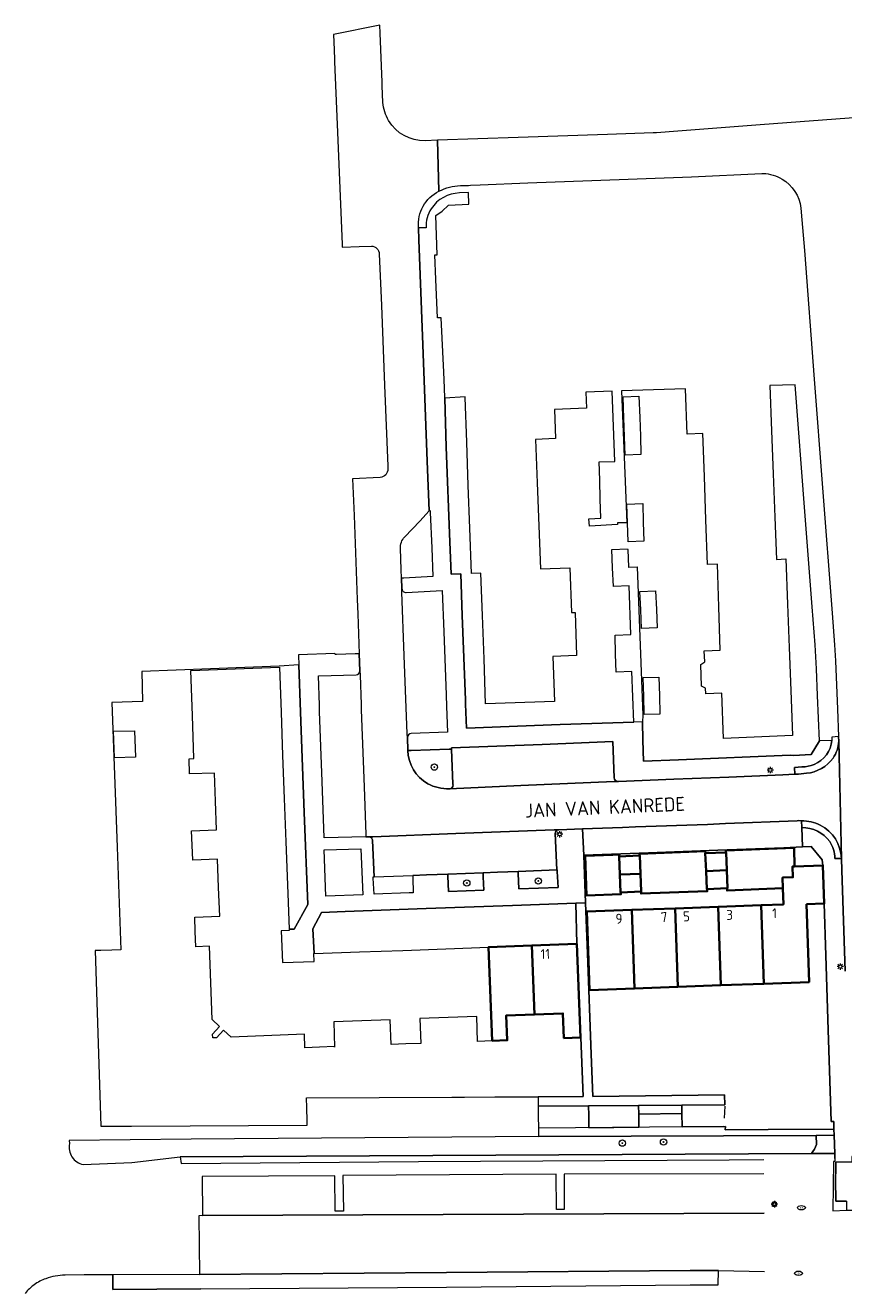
# Model space of a CAD drawing. Header units: metres. Extents: x 97476 to 98458, y 435938 to 436449.
# Tile 20 of 55: x 97880 to 97983, y 436270 to 436429. Entities that reach past the tile are written whole.
import ezdxf
from ezdxf.enums import TextEntityAlignment as Align

# ---------------------------------------------------------------- set-up
doc = ezdxf.new("R2010")
doc.units = ezdxf.units.M
for name, color, linetype, lineweight in [('B-WE-GR-BEPLANTING_CULTUUR_HEESTERS-GV', 252, 'Continuous', 18), ('B-WE-GR-BOOM-S', 252, 'Continuous', 18), ('B-WE-GR-GROENVOORZIENING-GV', 252, 'Continuous', 18), ('B-WE-IE-MEUBILAIR_WEGMEUBILAIR-S', 252, 'Continuous', 18), ('B-WE-IE-TERREINAFSCHEIDING_KUNSTMATIG_HEKWERK-G', 252, 'IE-TERREINAFSCHEIDING-KUNSTMATIG', 18), ('B-WE-KL-ET_LS_OV_LICHTMAST-S', 1, 'Continuous', 18), ('B-WE-KL-WATER-S', 252, 'Continuous', 18), ('B-WE-OG-BEBOUWING-GV', 4, 'Continuous', 35), ('B-WE-OG-BEBOUWING_HUISNUMMER-T25-500', 7, 'Continuous', 25), ('B-WE-OG-BEBOUWING_STRAATNAAM-T35-500', 2, 'Continuous', 35), ('B-WE-OG-TERREIN_ERF-GV', 252, 'Continuous', 18), ('B-WE-VH-OPENVERHARDING_TEGEL-GV', 252, 'Continuous', 18), ('B-WE-VH-VERHARDING_BETONSTRAATSTEEN-GV', 252, 'Continuous', 18), ('B-WE-VH-VERHARDING_TEGEL-GV', 252, 'Continuous', 18)]:
    doc.layers.add(name, color=color, linetype=linetype, lineweight=lineweight)
doc.styles.add('NLCS-ISO', font='NLCS-ISO.ttf')
doc.styles.add('NLCS-ISO-M500-T25', font='NLCS-ISO.ttf', dxfattribs={"height": 1.25})
doc.styles.add('NLCS-ISO-M500-T35', font='NLCS-ISO.ttf', dxfattribs={"height": 1.75})
doc.linetypes.add('IE-TERREINAFSCHEIDING-KUNSTMATIG', pattern='A,4,[82,NLCS.SHX,S=0.75,R=90,X=0,Y=0],4,-2', length=10)

# ---------------------------------------------------------------- blocks, each defined once
blk = doc.blocks.new('SKL-ET_OV_LICHTMAST-SO')
at = {"color": 0, "linetype": 'ByBlock', "lineweight": 18}
for points in [[(-1.25, 0), (-2, 0)], [(-1.41, 1.41), (-0.88, 0.88)], [(0, 2), (0, 1.25)], [(0.88, 0.88), (1.41, 1.41)], [(2, 0), (1.25, 0)], [(-1.41, -1.41), (-0.88, -0.88)], [(0, -1.25), (0, -2)], [(0.88, -0.88), (1.41, -1.41)]]:
    blk.add_lwpolyline(points, dxfattribs=at)
blk.add_circle((0, 0), 1, dxfattribs=at)
blk = doc.blocks.new('SIE-WEG_PAAL_VERKEERSBORD-SO')
at = {"color": 0, "linetype": 'ByBlock', "lineweight": 18}
blk.add_circle((0, 0), 1.5, dxfattribs=at)
at = {"color": 0, "linetype": 'ByBlock', "lineweight": 18, "style": 'NLCS-ISO'}
blk.add_text('vb', height=1.5, dxfattribs=at).set_placement((0, 0.13), align=Align.MIDDLE_CENTER)
blk = doc.blocks.new('SKL-WATER_DRAINAGEPUT-SO')
at = {"color": 0, "linetype": 'ByBlock', "lineweight": 18}
blk.add_ellipse((0, 0), major_axis=(2.5, 0), ratio=0.54, dxfattribs=at)
at = {"color": 0, "linetype": 'ByBlock', "lineweight": 18, "style": 'NLCS-ISO'}
blk.add_text('dr', height=1.5, dxfattribs=at).set_placement((0.12, 0.19), align=Align.MIDDLE_CENTER)
blk = doc.blocks.new('SGR-BOOM_01-SO')
at = {"linetype": 'ByBlock', "lineweight": 18}
h = blk.add_hatch(color=0, dxfattribs=at)
h.dxf.hatch_style = 1
edge = h.paths.add_edge_path()
edge.add_arc((0, 0), 0.25, 0, 360)
at = {"color": 0, "linetype": 'ByBlock', "lineweight": 18}
for radius in [2, 0.25]:
    blk.add_circle((0, 0), radius, dxfattribs=at)

msp = doc.modelspace()

# ---------------------------------------------------------------- linework, layer by layer
at = {"layer": 'B-WE-GR-BEPLANTING_CULTUUR_HEESTERS-GV'}
msp.add_lwpolyline([(97956.97, 436292.47), (97956.98, 436290.85), (97950.74, 436290.79), (97950.73, 436292.37), (97950.71, 436293.52), (97944.39, 436293.47), (97944.4, 436292.27), (97944.42, 436290.73), (97944.43, 436289.67), (97979.18, 436289.83), (97981.44, 436289.84), (97981.41, 436290.62), (97973.19, 436290.55), (97967.78, 436290.53), (97967.82, 436290.95), (97962.42, 436290.9), (97962.39, 436292.55)], close=True, dxfattribs=at)
at = {"layer": 'B-WE-GR-GROENVOORZIENING-GV'}
for p, q in [((97978.58, 436287.55), (97899.59, 436287.16)), ((97899.59, 436287.16), (97899.7, 436286.3)), ((97899.7, 436286.3), (97929.43, 436286.57)), ((97929.43, 436286.57), (97968.28, 436286.77)), ((97968.28, 436286.77), (97972.63, 436286.81)), ((97981.5, 436287.57), (97978.58, 436287.55)), ((97981.52, 436286.92), (97981.5, 436287.57))]:
    msp.add_line(p, q, dxfattribs=at)
for points in [[(97933.73, 436333.75), (97933.54, 436338.15), (97933.26, 436338.14), (97928.48, 436337.98), (97928.08, 436337.97)], [(97979.23, 436288.68), (97979.18, 436289.83), (97944.43, 436289.67), (97939.01, 436289.63), (97900.98, 436289.37), (97885.72, 436289.2), (97885.74, 436288.8)], [(97978.58, 436287.55), (97981.5, 436287.57), (97981.44, 436289.84), (97979.18, 436289.83), (97979.23, 436288.68)], [(97887.47, 436286.17), (97893.56, 436286.44), (97899.59, 436287.16)], [(97899.59, 436287.16), (97978.58, 436287.55)]]:
    msp.add_lwpolyline(points, dxfattribs=at)
for points in [[(97928.08, 436337.97, 0.266622), (97930.58, 436333.81)], [(97930.58, 436333.81, 0.127922), (97933.28, 436333.17)], [(97933.28, 436333.17, 0.462869), (97933.73, 436333.75)], [(97885.74, 436288.8, 0.415682), (97887.47, 436286.17)], [(97979.23, 436288.68, -0.089054), (97978.58, 436287.55)], [(97978.58, 436287.55, 0.089054), (97979.23, 436288.68)]]:
    msp.add_lwpolyline(points, format="xyb", dxfattribs=at)
for points in [[(97933.08, 436322.51), (97933.09, 436322.24), (97933.16, 436320.32), (97937.59, 436320.48), (97937.52, 436322.17), (97937.5, 436322.68)], [(97946.79, 436323.03), (97946.71, 436323.03), (97941.88, 436322.84), (97941.89, 436322.58), (97941.98, 436320.65), (97946.88, 436320.83), (97946.79, 436322.83)], [(97956.96, 436293.56), (97956.97, 436292.47), (97962.39, 436292.55), (97962.37, 436293.6)]]:
    msp.add_lwpolyline(points, close=True, dxfattribs=at)
at = {"layer": 'B-WE-IE-TERREINAFSCHEIDING_KUNSTMATIG_HEKWERK-G', "ltscale": 0.2}
for points in [[(97967.74, 436293.49), (97967.67, 436291.97)], [(97967.6, 436290.95), (97944.42, 436290.73)]]:
    msp.add_lwpolyline(points, dxfattribs=at)
at = {"layer": 'B-WE-OG-BEBOUWING-GV'}
for points in [[(97976.41, 436325.8), (97967.86, 436325.46), (97967.87, 436325.45), (97967.88, 436325.21), (97967.91, 436325.21), (97968.01, 436322.99), (97968.1, 436320.75), (97968.03, 436320.75), (97968.04, 436320.45), (97975.02, 436320.74), (97974.97, 436322.07), (97976.27, 436322.12), (97976.22, 436323.46), (97976.46, 436323.47), (97976.41, 436325.77)], [(97954.7, 436320.22), (97954.61, 436322.46), (97954.52, 436324.72), (97954.52, 436324.72), (97954.52, 436324.95), (97953.74, 436324.92), (97950.27, 436324.81), (97950.27, 436324.79), (97950.46, 436319.82), (97954.74, 436319.98), (97954.73, 436320.22)], [(97954.52, 436324.72), (97954.52, 436324.72), (97954.61, 436322.46), (97957.21, 436322.56), (97957.12, 436324.82), (97957.09, 436324.82)], [(97957.08, 436325.05), (97957.09, 436324.82), (97957.12, 436324.82), (97957.21, 436322.56), (97957.3, 436320.32), (97957.27, 436320.32), (97957.28, 436320.07), (97965.55, 436320.36), (97965.54, 436320.64), (97965.51, 436320.64), (97965.41, 436322.88), (97965.31, 436325.12), (97965.32, 436325.12), (97965.31, 436325.36), (97965.31, 436325.37), (97957.08, 436325.06)], [(97965.41, 436322.88), (97968.01, 436322.99), (97967.91, 436325.21), (97967.88, 436325.21), (97965.32, 436325.12), (97965.31, 436325.12)], [(97954.61, 436322.46), (97954.7, 436320.22), (97954.73, 436320.22), (97957.27, 436320.32), (97957.3, 436320.32), (97957.21, 436322.56)], [(97965.51, 436320.64), (97965.54, 436320.64), (97968.03, 436320.75), (97968.1, 436320.75), (97968.01, 436322.99), (97965.41, 436322.88)], [(97977.95, 436318.74), (97980.19, 436318.82), (97980.02, 436323.59), (97976.46, 436323.47), (97976.22, 436323.46), (97976.27, 436322.12), (97974.97, 436322.07), (97975.02, 436320.74), (97975.09, 436318.71), (97972.31, 436318.61), (97972.65, 436308.8), (97978.29, 436309)], [(97956.11, 436318.02), (97950.47, 436317.82), (97950.81, 436308), (97956.45, 436308.21)], [(97961.52, 436318.22), (97956.11, 436318.02), (97956.45, 436308.21), (97961.86, 436308.4)], [(97961.52, 436318.22), (97961.86, 436308.4), (97967.25, 436308.6), (97966.91, 436318.41)], [(97972.65, 436308.8), (97972.31, 436318.61), (97966.91, 436318.41), (97967.25, 436308.6)], [(97943.59, 436313.57), (97938.19, 436313.37), (97938.65, 436301.66), (97940.52, 436301.73), (97940.4, 436304.83), (97943.93, 436304.96)], [(97949.24, 436313.78), (97943.59, 436313.57), (97943.93, 436304.96), (97947.5, 436305.09), (97947.61, 436301.99), (97949.7, 436302.07)]]:
    msp.add_lwpolyline(points, close=True, dxfattribs=at)
at = {"layer": 'B-WE-OG-TERREIN_ERF-GV'}
for points in [[(97944.27, 436371.45), (97944.47, 436366.05), (97944.68, 436360.7), (97948.37, 436360.82), (97948.55, 436355.22), (97949.03, 436355.24), (97949.21, 436349.85), (97946.24, 436349.74), (97946.44, 436344.1), (97937.82, 436343.8), (97937.62, 436349.44), (97937.42, 436354.84), (97937.23, 436360.14), (97936.04, 436360.1), (97935.84, 436365.75), (97935.65, 436371.12), (97935.45, 436376.53), (97935.25, 436382.11), (97935.25, 436382.18), (97932.7, 436382.04), (97932.87, 436375.91), (97933.34, 436364.08), (97933.5, 436360.03), (97934.71, 436360.07), (97934.9, 436354.84), (97935.28, 436344.29), (97935.31, 436343.76), (97935.42, 436340.74), (97947.15, 436341.23), (97956.35, 436341.51), (97956.13, 436347.85), (97954.16, 436347.78), (97954.09, 436350.02), (97954.02, 436352.4), (97955.99, 436352.46), (97955.78, 436358.55), (97953.8, 436358.46), (97953.71, 436360.83), (97953.62, 436363.1), (97955.59, 436363.18), (97955.6, 436363.09), (97955.68, 436360.9), (97955.72, 436360.9), (97956.8, 436360.94), (97957.48, 436342.38), (97957.46, 436341.56), (97957.5, 436339.24), (97957.59, 436336.65), (97961.95, 436336.8), (97975.93, 436337.38), (97976.34, 436337.36), (97978.55, 436337.47), (97979.58, 436339.17), (97979.35, 436344.83), (97979.21, 436348.18), (97979.05, 436351.17), (97978.68, 436355.93), (97977.78, 436367.84), (97976.56, 436383.68), (97973.39, 436383.6), (97973.6, 436377.95), (97973.8, 436372.58), (97974, 436367.16), (97974.2, 436361.86), (97975.4, 436361.94), (97975.6, 436356.26), (97975.8, 436350.86), (97976, 436345.47), (97976.2, 436339.86), (97967.59, 436339.46), (97967.38, 436345.14), (97965.38, 436345.07), (97965.35, 436345.76), (97964.84, 436346.03), (97964.74, 436348.73), (97965.23, 436349.04), (97965.18, 436350.45), (97967.18, 436350.52), (97966.98, 436355.92), (97966.82, 436361.26), (97965.59, 436361.22), (97965.39, 436366.82), (97965.19, 436372.25), (97964.99, 436377.6), (97963.05, 436377.53), (97962.83, 436383.21), (97954.83, 436382.93), (97955.49, 436366.44), (97954.32, 436366.45), (97954.33, 436366.22), (97950.8, 436366.01), (97950.75, 436366.95), (97952.23, 436367.04), (97952.17, 436369.38), (97952.11, 436371.76), (97952.04, 436374.07), (97954, 436374.11), (97953.67, 436382.9), (97950.35, 436382.76), (97950.42, 436380.77), (97946.43, 436380.61), (97946.56, 436376.97), (97944.06, 436376.88)], [(97957.18, 436377.29), (97957.26, 436374.98), (97955.3, 436374.91), (97955.21, 436377.22), (97955.13, 436379.54), (97955.04, 436382.2), (97956.99, 436382.27), (97957.1, 436379.61)], [(97955.58, 436366.44), (97955.5, 436368.77), (97957.47, 436368.84), (97957.55, 436366.52), (97957.63, 436364.15), (97955.66, 436364.08)], [(97957.31, 436353.23), (97957.22, 436355.54), (97957.12, 436357.87), (97959.09, 436357.95), (97959.19, 436355.61), (97959.28, 436353.31), (97959.26, 436353.29)], [(97912.62, 436331.96), (97912.82, 436326.56), (97913.02, 436321.15), (97913.23, 436315.6), (97913.86, 436315.63), (97915.56, 436318.69), (97915.13, 436330.22), (97914.65, 436342.77), (97914.44, 436348.67), (97911.99, 436348.53), (97894.78, 436347.86), (97894.88, 436344.08), (97891.06, 436343.98), (97891.72, 436325.88), (97892.19, 436313.05), (97891.04, 436313.01), (97889.66, 436312.97), (97888.96, 436312.95), (97889.65, 436290.98), (97893.52, 436290.97), (97915.47, 436291.12), (97915.47, 436291.82), (97915.46, 436293.12), (97915.45, 436293.29), (97915.41, 436294.53), (97933.59, 436294.6), (97935.17, 436294.61), (97938.97, 436294.63), (97944.38, 436294.66), (97950.01, 436294.68), (97949.81, 436300), (97949.74, 436302.07), (97949.7, 436302.07), (97947.61, 436301.99), (97947.5, 436305.09), (97943.93, 436304.96), (97940.4, 436304.83), (97940.52, 436301.73), (97938.65, 436301.66), (97936.81, 436301.59), (97936.7, 436304.69), (97933.14, 436304.56), (97929.6, 436304.43), (97929.72, 436301.33), (97927.82, 436301.26), (97926, 436301.19), (97925.88, 436304.29), (97922.32, 436304.16), (97918.81, 436304.03), (97918.89, 436300.88), (97918.89, 436300.93), (97917.03, 436300.86), (97915.18, 436300.79), (97915.14, 436302.47), (97905.98, 436302.11), (97905.03, 436302.99), (97904.15, 436302.03), (97903.68, 436302.03), (97903.65, 436302.5), (97904.52, 436303.45), (97903.6, 436304.31), (97903.26, 436313.49), (97901.55, 436313.42), (97901.48, 436315.32), (97901.41, 436317.13), (97904.55, 436317.25), (97904.41, 436320.83), (97904.27, 436324.36), (97901.17, 436324.23), (97901.1, 436326.13), (97901.03, 436327.93), (97904.13, 436328.05), (97904, 436331.64), (97903.88, 436335.14), (97900.77, 436335.03), (97900.7, 436336.92), (97901.32, 436336.95), (97901.12, 436342.34), (97900.91, 436347.97), (97912.01, 436348.38), (97912.22, 436342.75), (97912.42, 436337.36)], [(97957.6, 436344.77), (97957.53, 436347.09), (97959.5, 436347.15), (97959.56, 436344.84), (97959.62, 436342.52), (97957.67, 436342.46)], [(97891.25, 436340.38), (97893.9, 436340.43), (97894.01, 436337.12), (97891.36, 436337.03)], [(97967.73, 436294.88), (97967.77, 436293.64), (97962.37, 436293.6), (97962.39, 436292.55), (97962.42, 436290.9), (97967.82, 436290.95), (97967.78, 436290.53), (97973.19, 436290.55), (97981.41, 436290.62), (97981.39, 436291.58), (97981.07, 436291.58), (97980.67, 436303.05), (97980.37, 436312.32), (97980.19, 436318.82), (97977.95, 436318.74), (97978.29, 436309), (97972.65, 436308.8), (97967.25, 436308.6), (97961.86, 436308.4), (97956.45, 436308.21), (97950.81, 436308), (97950.47, 436317.82), (97956.11, 436318.02), (97961.52, 436318.22), (97966.91, 436318.41), (97972.31, 436318.61), (97975.09, 436318.71), (97975.02, 436320.74), (97974.97, 436322.07), (97976.27, 436322.12), (97976.22, 436323.46), (97976.46, 436323.47), (97980.02, 436323.59), (97979.95, 436324.31), (97978.54, 436325.94), (97977.48, 436325.91), (97975.12, 436325.8), (97966.87, 436325.5), (97958.19, 436325.17), (97950.11, 436324.88), (97950.33, 436318.93), (97950.55, 436312.57), (97951.02, 436300), (97951.22, 436294.7)], [(97954.7, 436320.22), (97954.61, 436322.46), (97954.52, 436324.72), (97954.52, 436324.72), (97957.09, 436324.82), (97957.12, 436324.82), (97957.21, 436322.56), (97957.3, 436320.32), (97957.27, 436320.32), (97954.73, 436320.22)], [(97965.54, 436320.64), (97965.51, 436320.64), (97965.41, 436322.88), (97965.31, 436325.12), (97965.32, 436325.12), (97967.88, 436325.21), (97967.91, 436325.21), (97968.01, 436322.99), (97968.1, 436320.75), (97968.03, 436320.75)], [(97922.03, 436312.78), (97927.44, 436312.97), (97932.85, 436313.17), (97938.19, 436313.37), (97943.59, 436313.57), (97949.24, 436313.78), (97949.12, 436318.89), (97941.16, 436318.6), (97930.39, 436318.2), (97920.26, 436317.81), (97917.3, 436317.71), (97916.2, 436315.67), (97916.36, 436312.57)], [(97956.97, 436292.47), (97956.96, 436293.56), (97950.71, 436293.52), (97950.73, 436292.37), (97950.74, 436290.79), (97956.98, 436290.85)]]:
    msp.add_lwpolyline(points, close=True, dxfattribs=at)
at = {"layer": 'B-WE-VH-OPENVERHARDING_TEGEL-GV', "flags": 128}
for points in [[(97982.81, 436310.37), (97982.4, 436323), (97982.34, 436324.46), (97981.53, 436324.46)], [(97980.02, 436323.59), (97980.19, 436318.82), (97980.37, 436312.32), (97980.67, 436303.05), (97981.07, 436291.58), (97981.39, 436291.58), (97981.41, 436290.62), (97981.44, 436289.84), (97981.5, 436287.57), (97981.52, 436286.92), (97981.53, 436286.55), (97981.35, 436286.55), (97981.25, 436280.38), (97982.99, 436280.48)], [(97982.99, 436281.59), (97981.64, 436281.59), (97981.64, 436282.42), (97981.62, 436283.48), (97981.63, 436286.47), (97983.65, 436286.54)]]:
    msp.add_lwpolyline(points, dxfattribs=at)
msp.add_lwpolyline([(97983.63, 436287.19), (97983.65, 436286.54), (97981.63, 436286.47), (97981.62, 436283.48), (97981.64, 436282.42), (97981.64, 436281.59), (97982.99, 436281.59), (97982.99, 436280.48), (97986.58, 436280.49), (97991.38, 436280.56), (97991.33, 436281.65), (97991.29, 436282.7), (97989.21, 436284.59), (97989.18, 436286.69), (97989.11, 436287.39)], close=True, dxfattribs=at)
at = {"layer": 'B-WE-VH-VERHARDING_BETONSTRAATSTEEN-GV'}
for p, q in [((97977.27, 436405.81), (97977.39, 436404.34)), ((97977.39, 436404.34), (97977.7, 436400.5)), ((97977.7, 436400.5), (97978.93, 436384.4)), ((97978.93, 436384.4), (97979.98, 436370.81)), ((97979.98, 436370.81), (97981.17, 436355.15)), ((97981.17, 436355.15), (97981.47, 436351.16)), ((97981.47, 436351.16), (97981.58, 436349.16)), ((97981.58, 436349.16), (97981.85, 436343.14)), ((97981.85, 436343.14), (97981.99, 436339.71)), ((97981.99, 436339.71), (97982, 436339.13)), ((97982, 436339.13), (97982.34, 436324.46)), ((97982.34, 436324.46), (97982.4, 436323)), ((97982.4, 436323), (97982.81, 436310.37)), ((97918.96, 436284.78), (97902.34, 436284.68)), ((97902.34, 436284.68), (97902.39, 436279.8)), ((97919.01, 436280.36), (97918.96, 436284.78)), ((97946.63, 436284.97), (97919.96, 436284.8)), ((97919.96, 436284.8), (97920.04, 436280.37)), ((97946.68, 436280.55), (97946.63, 436284.97)), ((97972.64, 436285.01), (97947.63, 436284.97)), ((97947.63, 436284.97), (97947.66, 436280.57)), ((97902.39, 436279.8), (97901.95, 436279.78)), ((97901.95, 436279.78), (97902.01, 436272.43)), ((97972.68, 436280.12), (97902.39, 436279.8)), ((97902.39, 436279.8), (97972.68, 436280.12)), ((97920.04, 436280.37), (97919.01, 436280.36)), ((97947.66, 436280.57), (97946.68, 436280.55)), ((97902.01, 436272.43), (97932.91, 436272.69)), ((97932.91, 436272.69), (97963.43, 436272.91)), ((97963.43, 436272.91), (97966.94, 436272.91)), ((97966.94, 436272.91), (97972.7, 436272.82))]:
    msp.add_line(p, q, dxfattribs=at)
for points in [[(97924.97, 436419), (97924.89, 436421.11), (97924.86, 436421.57), (97924.62, 436427.69), (97924.58, 436428.66), (97918.77, 436427.53), (97918.85, 436425.61), (97918.89, 436424.4), (97918.91, 436424.09), (97919.32, 436414.31), (97919.85, 436401.23), (97919.86, 436400.92), (97922, 436401.01), (97923.52, 436401.06)], [(97993.84, 436412.34), (97993.44, 436417.79), (97993.44, 436417.88), (97989.2, 436417.54), (97986.19, 436417.28), (97985.35, 436417.2), (97984.99, 436417.17), (97972.19, 436416.21), (97961.86, 436415.42), (97959.21, 436415.23), (97958.79, 436415.22), (97953.06, 436415.01), (97941.87, 436414.63), (97931.79, 436414.31), (97931.98, 436407.91)], [(97931.98, 436407.91), (97931.79, 436414.31), (97930.27, 436414.22), (97930.26, 436414.22)], [(97934.66, 436408.61), (97935.68, 436408.64), (97935.91, 436408.66), (97937.13, 436408.72), (97943.09, 436408.94), (97951.1, 436409.26), (97963.58, 436409.72), (97972.37, 436410.13), (97972.55, 436410.14)], [(97927.69, 436364.67), (97929.57, 436366.64), (97930.77, 436367.95), (97930.52, 436374.16), (97929.97, 436388.71), (97929.47, 436401.83), (97929.43, 436403.34)], [(97924.51, 436400.06), (97924.78, 436393.63), (97925.16, 436383.64), (97925.57, 436373.52), (97925.58, 436373.18)], [(97924.63, 436372.1), (97921.17, 436371.96), (97921.37, 436367.36), (97921.74, 436356.87), (97921.82, 436355.05), (97922, 436350.07), (97922, 436350.06), (97922.09, 436347.93), (97922.11, 436347.38), (97922.24, 436343.7), (97922.23, 436343.07), (97922.62, 436333.44), (97922.82, 436327.44), (97922.82, 436327.16), (97923.19, 436327.17), (97923.72, 436327.18), (97934.07, 436327.58), (97946.41, 436328.03), (97946.96, 436328.04), (97949.95, 436328.16), (97954.96, 436328.34), (97956.58, 436328.4), (97965.57, 436328.73), (97967.83, 436328.84), (97976.8, 436329.18), (97976.99, 436329.19), (97977.35, 436329.18)], [(97928.08, 436337.97), (97928.03, 436339.59), (97927.98, 436340.05), (97927.62, 436349.83), (97927.33, 436357.76), (97927.35, 436358.21), (97927.29, 436359.52), (97927.24, 436360.59), (97927.15, 436363.22)], [(97953.9, 436334.55), (97953.73, 436339.1), (97944.9, 436338.73), (97933.54, 436338.28), (97933.54, 436338.15)], [(97982, 436339.13), (97981.99, 436339.71), (97981.15, 436339.64), (97981.14, 436339.23)], [(97982.34, 436324.46), (97982, 436339.13)], [(97933.54, 436338.15), (97933.73, 436333.75)], [(97977.4, 436335.92), (97976.46, 436335.85), (97976.5, 436335), (97976.96, 436335.01), (97977.98, 436335.11)], [(97977.98, 436335.11), (97976.96, 436335.01), (97976.5, 436335), (97975, 436334.94), (97968.25, 436334.65), (97961.35, 436334.37), (97954.43, 436334.08), (97953.92, 436334.08), (97942.22, 436333.57), (97933.28, 436333.17)], [(97933.28, 436333.17), (97942.22, 436333.57), (97953.92, 436334.08), (97954.43, 436334.08)], [(97977.35, 436329.18), (97977.39, 436328.34)], [(97946.96, 436328.04), (97946.41, 436328.03), (97934.07, 436327.58), (97923.72, 436327.18), (97923.19, 436327.17)], [(97923.67, 436326.7), (97923.85, 436322.18), (97928.69, 436322.35), (97930.4, 436322.41), (97933.08, 436322.51), (97937.5, 436322.68), (97939.32, 436322.75), (97941.88, 436322.84), (97946.71, 436323.03), (97946.51, 436327.57)], [(97981.53, 436324.46), (97982.34, 436324.46)]]:
    msp.add_lwpolyline(points, dxfattribs=at)
for points in [[(97925.67, 436416.75, -0.115622), (97924.97, 436419)], [(97930.26, 436414.22, -0.271859), (97925.67, 436416.75)], [(97972.55, 436410.14, -0.12412), (97974.92, 436409.42)], [(97931.98, 436407.91, -0.113257), (97934.66, 436408.61)], [(97974.92, 436409.42, -0.235553), (97977.27, 436405.81)], [(97929.43, 436403.34, -0.311307), (97931.98, 436407.91)], [(97923.52, 436401.06, -0.391075), (97924.51, 436400.06)], [(97925.58, 436373.18, -0.39707), (97924.63, 436372.1)], [(97927.15, 436363.22, -0.20302), (97927.69, 436364.67)], [(97981.14, 436339.23, -0.283224), (97978.93, 436336.23)], [(97982, 436339.13, -0.138343), (97981.3, 436337.02)], [(97981.3, 436337.02, 0.138343), (97982, 436339.13)], [(97930.58, 436333.81, -0.266622), (97928.08, 436337.97)], [(97981.3, 436337.02, -0.214266), (97977.98, 436335.11)], [(97977.98, 436335.11, 0.214266), (97981.3, 436337.02)], [(97978.93, 436336.23, -0.097099), (97977.4, 436335.92)], [(97933.28, 436333.17, -0.127922), (97930.58, 436333.81)], [(97933.73, 436333.75, -0.462869), (97933.28, 436333.17)], [(97954.43, 436334.08, -0.364036), (97953.9, 436334.55)], [(97977.35, 436329.18, -0.114811), (97979.7, 436328.62)], [(97979.7, 436328.62, 0.114811), (97977.35, 436329.18)], [(97946.51, 436327.57, -0.38478), (97946.96, 436328.04)], [(97977.39, 436328.34, -0.232275), (97980.87, 436326.58)], [(97979.7, 436328.62, -0.270162), (97982.34, 436324.46)], [(97982.34, 436324.46, 0.270162), (97979.7, 436328.62)], [(97923.19, 436327.17, -0.426924), (97923.67, 436326.7)], [(97980.87, 436326.58, -0.151376), (97981.53, 436324.46)]]:
    msp.add_lwpolyline(points, format="xyb", dxfattribs=at)
for points in [[(97976.8, 436329.18), (97967.83, 436328.84), (97965.57, 436328.73), (97956.58, 436328.4), (97954.96, 436328.34), (97949.95, 436328.16), (97950.11, 436324.88), (97958.19, 436325.17), (97966.87, 436325.5), (97975.12, 436325.8), (97977.48, 436325.91), (97977.39, 436328.34), (97977.35, 436329.18), (97976.99, 436329.19)], [(97891.15, 436272.38), (97891.16, 436270.56), (97902.16, 436270.62), (97932.93, 436270.84), (97963.43, 436271.12), (97966.93, 436271.12), (97966.94, 436272.91), (97963.43, 436272.91), (97932.91, 436272.69), (97902.01, 436272.43)]]:
    msp.add_lwpolyline(points, close=True, dxfattribs=at)
at = {"layer": 'B-WE-VH-VERHARDING_TEGEL-GV'}
for points in [[(97934.54, 436407.69, 0.242961), (97931, 436405.72)], [(97931, 436405.72, 0.153617), (97930.36, 436403.34)], [(97927.35, 436358.21, 0.44893), (97927.87, 436357.74)], [(97921.6, 436347.41, 0.384045), (97922.09, 436347.93)], [(97928.51, 436340.1, 0.41228), (97928.03, 436339.59)], [(97978.93, 436336.23, 0.283224), (97981.14, 436339.23)], [(97977.4, 436335.92, 0.097099), (97978.93, 436336.23)], [(97953.9, 436334.55, 0.364036), (97954.43, 436334.08)], [(97946.96, 436328.04, 0.38478), (97946.51, 436327.57)], [(97980.87, 436326.58, 0.232275), (97977.39, 436328.34)], [(97923.67, 436326.7, 0.426924), (97923.19, 436327.17)], [(97981.53, 436324.46, 0.151376), (97980.87, 436326.58)], [(97882.78, 436271.9, 0.074963), (97881.33, 436271.15)], [(97885.19, 436272.35, 0.086451), (97882.78, 436271.9)], [(97881.33, 436271.15, 0.070266), (97880.21, 436270.07)]]:
    msp.add_lwpolyline(points, format="xyb", dxfattribs=at)
for points in [[(97932.7, 436382.04), (97932.66, 436383.32), (97932.58, 436385.29), (97932.24, 436392.09), (97931.78, 436392.06), (97931.59, 436396.85), (97931.46, 436399.96), (97931.77, 436399.97), (97931.67, 436402.43), (97931.59, 436404.86), (97932.36, 436405.43), (97933.18, 436406.17), (97935.72, 436406.28), (97935.68, 436407.74), (97934.54, 436407.69)], [(97930.36, 436403.34), (97929.43, 436403.34), (97929.47, 436401.83), (97929.97, 436388.71), (97930.52, 436374.16), (97930.77, 436367.95), (97930.88, 436367.96), (97930.88, 436367.72), (97931.08, 436363.31), (97931.21, 436359.71), (97927.58, 436359.53), (97927.29, 436359.52), (97927.35, 436358.21)], [(97981.14, 436339.23), (97979.58, 436339.17), (97978.55, 436337.47), (97976.34, 436337.36), (97975.93, 436337.38), (97961.95, 436336.8), (97957.59, 436336.65), (97957.5, 436339.24), (97957.46, 436341.56), (97956.35, 436341.51), (97947.15, 436341.23), (97935.42, 436340.74), (97935.31, 436343.76), (97935.28, 436344.29), (97934.9, 436354.84), (97934.71, 436360.07), (97933.5, 436360.03), (97933.34, 436364.08), (97932.87, 436375.91), (97932.7, 436382.04)], [(97927.87, 436357.74), (97932.39, 436357.97), (97932.58, 436352.8), (97932.87, 436344.92), (97932.91, 436343.47), (97933.03, 436340.24), (97928.51, 436340.1)], [(97922.09, 436347.93), (97922, 436350.06), (97922, 436350.07), (97921.49, 436350.05), (97919.14, 436349.98), (97918.97, 436349.97), (97918.96, 436350.08), (97914.39, 436349.93), (97914.4, 436349.84), (97914.44, 436348.67), (97914.65, 436342.77), (97915.13, 436330.22), (97915.56, 436318.69), (97913.86, 436315.63), (97913.23, 436315.6), (97913.23, 436315.44), (97912.24, 436315.4)], [(97923.19, 436327.17), (97922.82, 436327.16), (97917.62, 436327.03), (97917.36, 436334.09), (97917.05, 436342.85), (97917.05, 436343.64), (97916.92, 436347.31), (97921.6, 436347.41)], [(97928.03, 436339.59), (97928.08, 436337.97), (97928.48, 436337.98), (97933.26, 436338.14), (97933.54, 436338.15), (97933.54, 436338.28), (97944.9, 436338.73), (97953.73, 436339.1), (97953.9, 436334.55)], [(97954.43, 436334.08), (97961.35, 436334.37), (97968.25, 436334.65), (97975, 436334.94), (97976.5, 436335), (97976.46, 436335.85), (97977.4, 436335.92)], [(97912.24, 436315.4), (97912.39, 436311.44), (97916.36, 436311.59), (97916.32, 436312.57), (97916.36, 436312.57), (97916.2, 436315.67), (97917.3, 436317.71), (97920.26, 436317.81), (97930.39, 436318.2), (97941.16, 436318.6), (97949.12, 436318.89), (97950.33, 436318.93), (97950.11, 436324.88), (97949.95, 436328.16), (97946.96, 436328.04)], [(97946.51, 436327.57), (97946.71, 436323.03), (97946.79, 436323.03), (97946.79, 436322.83), (97946.88, 436320.83), (97941.98, 436320.65), (97941.89, 436322.58), (97941.88, 436322.84), (97939.32, 436322.75), (97937.5, 436322.68), (97937.52, 436322.17), (97937.59, 436320.48), (97933.16, 436320.32), (97933.09, 436322.24), (97933.08, 436322.51), (97930.4, 436322.41), (97928.69, 436322.35), (97928.7, 436322.05), (97928.76, 436320.16), (97928.25, 436320.15), (97923.86, 436319.99), (97923.76, 436321.98), (97923.76, 436322.18), (97923.85, 436322.18), (97923.67, 436326.7)], [(97977.39, 436328.34), (97977.48, 436325.91), (97978.54, 436325.94), (97979.95, 436324.31), (97980.02, 436323.59)], [(97902.16, 436270.62), (97891.16, 436270.56), (97891.15, 436272.38), (97888.41, 436272.37), (97887.59, 436272.37), (97885.19, 436272.35)]]:
    msp.add_lwpolyline(points, dxfattribs=at)
for points in [[(97917.82, 436319.73), (97917.6, 436325.53), (97922.22, 436325.66), (97922.45, 436319.91)], [(97967.77, 436293.64), (97967.73, 436294.88), (97951.22, 436294.7), (97951.02, 436300), (97950.55, 436312.57), (97950.33, 436318.93), (97949.12, 436318.89), (97949.24, 436313.78), (97949.7, 436302.07), (97949.74, 436302.07), (97949.81, 436300), (97950.01, 436294.68), (97944.38, 436294.66), (97944.39, 436293.47), (97950.71, 436293.52), (97956.96, 436293.56), (97962.37, 436293.6)]]:
    msp.add_lwpolyline(points, close=True, dxfattribs=at)

# ---------------------------------------------------------------- block references
at = {"layer": 'B-WE-GR-BOOM-S', "xscale": 0.2, "yscale": 0.2, "zscale": 0.2}
for p in [(97931.4, 436335.89), (97935.46, 436321.39), (97944.41, 436321.65), (97954.93, 436288.86), (97960.08, 436289)]:
    msp.add_blockref('SGR-BOOM_01-SO', p, dxfattribs=at)
at = {"layer": 'B-WE-IE-MEUBILAIR_WEGMEUBILAIR-S', "xscale": 0.2, "yscale": 0.2, "zscale": 0.2}
msp.add_blockref('SIE-WEG_PAAL_VERKEERSBORD-SO', (97973.95, 436281.23), dxfattribs=at)
at = {"layer": 'B-WE-KL-ET_LS_OV_LICHTMAST-S', "xscale": 0.2, "yscale": 0.2, "zscale": 0.2}
for p in [(97973.43, 436335.52), (97947.07, 436327.49), (97982.19, 436310.94), (97973.95, 436281.23)]:
    msp.add_blockref('SKL-ET_OV_LICHTMAST-SO', p, dxfattribs=at)
at = {"layer": 'B-WE-KL-WATER-S', "xscale": 0.2, "yscale": 0.2, "zscale": 0.2}
for p in [(97977.33, 436280.78), (97976.97, 436272.58)]:
    msp.add_blockref('SKL-WATER_DRAINAGEPUT-SO', p, dxfattribs=at)

# ---------------------------------------------------------------- texts
at = {"layer": 'B-WE-OG-BEBOUWING_HUISNUMMER-T25-500', "style": 'NLCS-ISO-M500-T25'}
for s, rotation, p in [('9', 1.9, (97954.51, 436316.92)), ('7', 1.9, (97960.14, 436317.12)), ('5', 1.9, (97962.95, 436317.22)), ('3', 1.9, (97968.35, 436317.41)), ('1', 1.9, (97973.98, 436317.61)), ('11', 2.2, (97945.29, 436312.52))]:
    msp.add_text(s, height=1.25, rotation=rotation, dxfattribs=at).set_placement(p, align=Align.MIDDLE)
at = {"layer": 'B-WE-OG-BEBOUWING_STRAATNAAM-T35-500', "style": 'NLCS-ISO-M500-T35'}
msp.add_text('JAN VAN KANREDE', height=1.75, rotation=2.5, dxfattribs=at).set_placement((97952.75, 436330.87), align=Align.MIDDLE)

doc.saveas('drawing.dxf')
